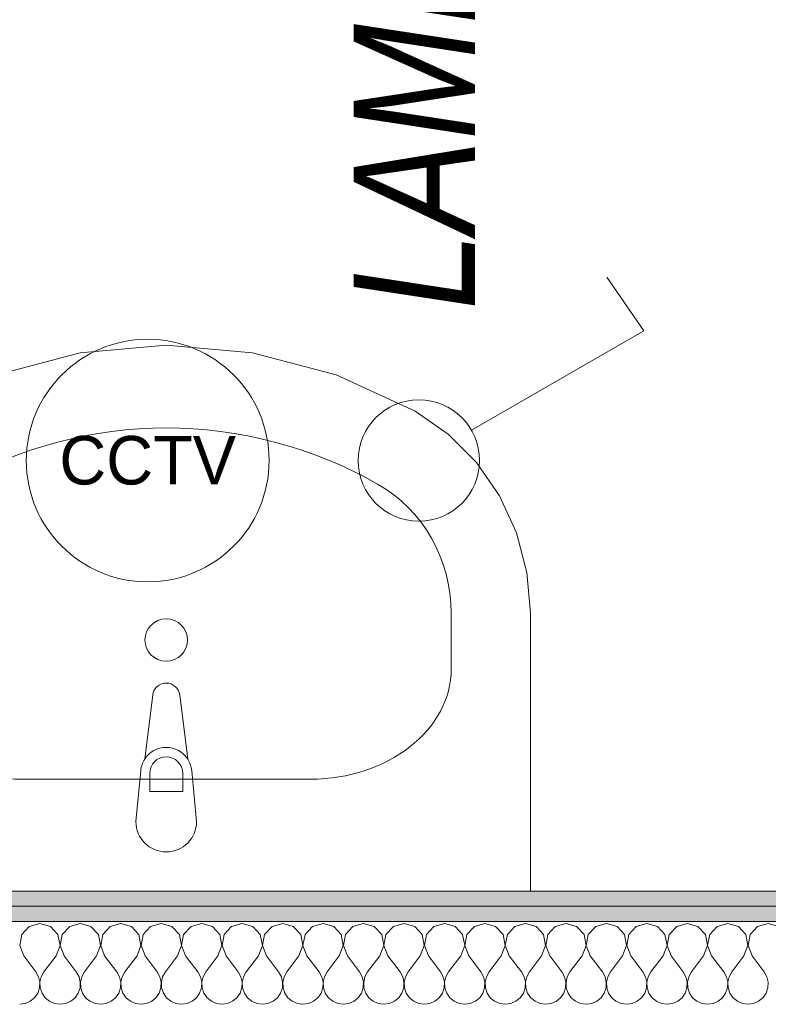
# Model space of a CAD drawing. Header units: millimetres. Extents: x 172139 to 266886, y 89525 to 138225.
# Tile 68 of 72: x 212700 to 213317, y 117113 to 117925. Entities that reach past the tile are written whole.
import ezdxf
from ezdxf.enums import TextEntityAlignment as Align

# ---------------------------------------------------------------- set-up
doc = ezdxf.new("R2010")
doc.units = ezdxf.units.MM
doc.header["$MEASUREMENT"] = 0
for name, color, linetype in [('PRZEBUDOWA_PRZEŁĄCZNIKI', 7, 'Continuous'), ('PRZEBUDOWA_PUNKTY_CAM', 7, 'Continuous'), ('PRZEBUDOWA_W_KAN', 7, 'Continuous'), ('ROZBUDOWA_NOWE_DZIAŁOWE', 7, 'Continuous')]:
    doc.layers.add(name, color=color, linetype=linetype)
for name, color, linetype, lineweight, true_color in [('PRZEBUDOWA_PRZEŁĄCZNIKI_Nr_pióra__48', 7, 'Continuous', 15, 0xa80f02), ('PRZEBUDOWA_PUNKTY_CAM_Nr_pióra__48', 7, 'Continuous', 15, 0xa80f02), ('PRZEBUDOWA_PUNKTY_CAM_Nr_pióra__8', 7, 'Continuous', 100, 0xa80f02), ('PRZEDBUOWA_PUNKTY_OŚW_Nr_pióra__8', 7, 'Continuous', 100, 0xa80f02), ('ROZBUDOWA_NOWE_DZIAŁOWE_Nr_pióra__24', 7, 'Continuous', 15, 0x029e21), ('ROZBUDOWA_NOWE_DZIAŁOWE_Nr_pióra__4', 7, 'Continuous', 13, 0x029e21), ('ROZBUDOWA_NOWE_DZIAŁOWE_Nr_pióra__67', 7, 'Continuous', 13, 0x6a6a6a)]:
    doc.layers.add(name, color=color, linetype=linetype, lineweight=lineweight, true_color=true_color)
doc.layers.add('PRZEBUDOWA_W_KAN_Nr_pióra__101', color=252, linetype='Continuous', lineweight=5)
doc.layers.add('ROZBUDOWA_NOWE_DZIAŁOWE_Nr_pióra__47', color=7, linetype='Continuous', lineweight=15)
doc.styles.add('GENERATED_STYLE_1', font='txt')
doc.styles.add('GENERATED_STYLE_3', font='txt')
pattern_1 = [(0, (0, 0), (0, 37.5), [0, -37.5])]

# ---------------------------------------------------------------- blocks, each defined once
blk = doc.blocks.new('*X457')
at = {"layer": 'ROZBUDOWA_NOWE_DZIAŁOWE_Nr_pióra__4', "linetype": 'Continuous'}
for p, q in [((212707.9, 117177.61), (212701.76, 117170.89)), ((212716.67, 117180.1), (212707.9, 117177.61)), ((212725.43, 117177.61), (212716.67, 117180.1)), ((212731.57, 117170.89), (212725.43, 117177.61)), ((212741.24, 117177.61), (212735.09, 117170.89)), ((212750, 117180.1), (212741.24, 117177.61)), ((212758.76, 117177.61), (212750, 117180.1)), ((212764.91, 117170.89), (212758.76, 117177.61)), ((212774.57, 117177.61), (212768.43, 117170.89)), ((212783.33, 117180.1), (212774.57, 117177.61)), ((212792.1, 117177.61), (212783.33, 117180.1)), ((212798.24, 117170.89), (212792.1, 117177.61)), ((212807.9, 117177.61), (212801.76, 117170.89)), ((212816.67, 117180.1), (212807.9, 117177.61)), ((212825.43, 117177.61), (212816.67, 117180.1)), ((212831.57, 117170.89), (212825.43, 117177.61)), ((212841.24, 117177.61), (212835.09, 117170.89)), ((212850, 117180.1), (212841.24, 117177.61)), ((212858.76, 117177.61), (212850, 117180.1)), ((212864.91, 117170.89), (212858.76, 117177.61)), ((212874.57, 117177.61), (212868.43, 117170.89)), ((212883.33, 117180.1), (212874.57, 117177.61)), ((212892.1, 117177.61), (212883.33, 117180.1)), ((212898.24, 117170.89), (212892.1, 117177.61)), ((212907.9, 117177.61), (212901.76, 117170.89)), ((212916.67, 117180.1), (212907.9, 117177.61)), ((212925.43, 117177.61), (212916.67, 117180.1)), ((212931.57, 117170.89), (212925.43, 117177.61)), ((212941.24, 117177.61), (212935.09, 117170.89)), ((212950, 117180.1), (212941.24, 117177.61)), ((212958.76, 117177.61), (212950, 117180.1)), ((212964.91, 117170.89), (212958.76, 117177.61)), ((212974.57, 117177.61), (212968.43, 117170.89)), ((212983.33, 117180.1), (212974.57, 117177.61)), ((212992.1, 117177.61), (212983.33, 117180.1)), ((212998.24, 117170.89), (212992.1, 117177.61)), ((213007.9, 117177.61), (213001.76, 117170.89)), ((213016.67, 117180.1), (213007.9, 117177.61)), ((213025.43, 117177.61), (213016.67, 117180.1)), ((213031.57, 117170.89), (213025.43, 117177.61)), ((213041.24, 117177.61), (213035.09, 117170.89)), ((213050, 117180.1), (213041.24, 117177.61)), ((213058.76, 117177.61), (213050, 117180.1)), ((213064.91, 117170.89), (213058.76, 117177.61)), ((213074.57, 117177.61), (213068.43, 117170.89)), ((213083.33, 117180.1), (213074.57, 117177.61)), ((213092.1, 117177.61), (213083.33, 117180.1)), ((213098.24, 117170.89), (213092.1, 117177.61)), ((213107.9, 117177.61), (213101.76, 117170.89)), ((213116.67, 117180.1), (213107.9, 117177.61)), ((213125.43, 117177.61), (213116.67, 117180.1)), ((213131.57, 117170.89), (213125.43, 117177.61)), ((213141.24, 117177.61), (213135.09, 117170.89)), ((213150, 117180.1), (213141.24, 117177.61)), ((213158.76, 117177.61), (213150, 117180.1)), ((213164.91, 117170.89), (213158.76, 117177.61)), ((213174.57, 117177.61), (213168.43, 117170.89)), ((213183.33, 117180.1), (213174.57, 117177.61)), ((213192.1, 117177.61), (213183.33, 117180.1)), ((213198.24, 117170.89), (213192.1, 117177.61)), ((213207.9, 117177.61), (213201.76, 117170.89)), ((213216.67, 117180.1), (213207.9, 117177.61)), ((213225.43, 117177.61), (213216.67, 117180.1)), ((213231.57, 117170.89), (213225.43, 117177.61)), ((213241.24, 117177.61), (213235.09, 117170.89)), ((213250, 117180.1), (213241.24, 117177.61)), ((213258.76, 117177.61), (213250, 117180.1)), ((213264.91, 117170.89), (213258.76, 117177.61)), ((213274.57, 117177.61), (213268.43, 117170.89)), ((213283.33, 117180.1), (213274.57, 117177.61)), ((213292.1, 117177.61), (213283.33, 117180.1)), ((213298.24, 117170.89), (213292.1, 117177.61)), ((213307.9, 117177.61), (213301.76, 117170.89)), ((213316.67, 117180.1), (213307.9, 117177.61)), ((213325.43, 117177.61), (213316.67, 117180.1)), ((212701.76, 117170.89), (212700.07, 117161.93)), ((212733.27, 117161.93), (212731.57, 117170.89)), ((212735.09, 117170.89), (212733.4, 117161.93)), ((212766.6, 117161.93), (212764.91, 117170.89)), ((212768.43, 117170.89), (212766.73, 117161.93)), ((212799.93, 117161.93), (212798.24, 117170.89)), ((212801.76, 117170.89), (212800.07, 117161.93)), ((212833.27, 117161.93), (212831.57, 117170.89)), ((212835.09, 117170.89), (212833.4, 117161.93)), ((212866.6, 117161.93), (212864.91, 117170.89)), ((212868.43, 117170.89), (212866.73, 117161.93)), ((212899.93, 117161.93), (212898.24, 117170.89)), ((212901.76, 117170.89), (212900.07, 117161.93)), ((212933.27, 117161.93), (212931.57, 117170.89)), ((212935.09, 117170.89), (212933.4, 117161.93)), ((212966.6, 117161.93), (212964.91, 117170.89)), ((212968.43, 117170.89), (212966.73, 117161.93)), ((212999.93, 117161.93), (212998.24, 117170.89)), ((213001.76, 117170.89), (213000.07, 117161.93)), ((213033.27, 117161.93), (213031.57, 117170.89)), ((213035.09, 117170.89), (213033.4, 117161.93)), ((213066.6, 117161.93), (213064.91, 117170.89)), ((213068.43, 117170.89), (213066.73, 117161.93)), ((213099.93, 117161.93), (213098.24, 117170.89)), ((213101.76, 117170.89), (213100.07, 117161.93)), ((213133.27, 117161.93), (213131.57, 117170.89)), ((213135.09, 117170.89), (213133.4, 117161.93)), ((213166.6, 117161.93), (213164.91, 117170.89)), ((213168.43, 117170.89), (213166.73, 117161.93)), ((213199.93, 117161.93), (213198.24, 117170.89)), ((213201.76, 117170.89), (213200.07, 117161.93)), ((213233.27, 117161.93), (213231.57, 117170.89)), ((213235.09, 117170.89), (213233.4, 117161.93)), ((213266.6, 117161.93), (213264.91, 117170.89)), ((213268.43, 117170.89), (213266.73, 117161.93)), ((213299.93, 117161.93), (213298.24, 117170.89)), ((213301.76, 117170.89), (213300.07, 117161.93)), ((212700.07, 117161.93), (212703.33, 117153.43)), ((212730, 117153.43), (212733.27, 117161.93)), ((212733.4, 117161.93), (212736.67, 117153.43)), ((212763.33, 117153.43), (212766.6, 117161.93)), ((212766.73, 117161.93), (212770, 117153.43)), ((212796.67, 117153.43), (212799.93, 117161.93)), ((212800.07, 117161.93), (212803.33, 117153.43)), ((212830, 117153.43), (212833.27, 117161.93)), ((212833.4, 117161.93), (212836.67, 117153.43)), ((212863.33, 117153.43), (212866.6, 117161.93)), ((212866.73, 117161.93), (212870, 117153.43)), ((212896.67, 117153.43), (212899.93, 117161.93)), ((212900.07, 117161.93), (212903.33, 117153.43)), ((212930, 117153.43), (212933.27, 117161.93)), ((212933.4, 117161.93), (212936.67, 117153.43)), ((212963.33, 117153.43), (212966.6, 117161.93)), ((212966.73, 117161.93), (212970, 117153.43)), ((212996.67, 117153.43), (212999.93, 117161.93)), ((213000.07, 117161.93), (213003.33, 117153.43)), ((213030, 117153.43), (213033.27, 117161.93)), ((213033.4, 117161.93), (213036.67, 117153.43)), ((213063.33, 117153.43), (213066.6, 117161.93)), ((213066.73, 117161.93), (213070, 117153.43)), ((213096.67, 117153.43), (213099.93, 117161.93)), ((213100.07, 117161.93), (213103.33, 117153.43)), ((213130, 117153.43), (213133.27, 117161.93)), ((213133.4, 117161.93), (213136.67, 117153.43)), ((213163.33, 117153.43), (213166.6, 117161.93)), ((213166.73, 117161.93), (213170, 117153.43)), ((213196.67, 117153.43), (213199.93, 117161.93)), ((213200.07, 117161.93), (213203.33, 117153.43)), ((213230, 117153.43), (213233.27, 117161.93)), ((213233.4, 117161.93), (213236.67, 117153.43)), ((213263.33, 117153.43), (213266.6, 117161.93)), ((213266.73, 117161.93), (213270, 117153.43)), ((213296.67, 117153.43), (213299.93, 117161.93)), ((213300.07, 117161.93), (213303.33, 117153.43)), ((212703.33, 117153.43), (212713.33, 117140.1)), ((212730, 117153.43), (212720, 117140.1)), ((212736.67, 117153.43), (212746.67, 117140.1)), ((212763.33, 117153.43), (212753.33, 117140.1)), ((212770, 117153.43), (212780, 117140.1)), ((212796.67, 117153.43), (212786.67, 117140.1)), ((212803.33, 117153.43), (212813.33, 117140.1)), ((212830, 117153.43), (212820, 117140.1)), ((212836.67, 117153.43), (212846.67, 117140.1)), ((212863.33, 117153.43), (212853.33, 117140.1)), ((212870, 117153.43), (212880, 117140.1)), ((212896.67, 117153.43), (212886.67, 117140.1)), ((212903.33, 117153.43), (212913.33, 117140.1)), ((212930, 117153.43), (212920, 117140.1)), ((212936.67, 117153.43), (212946.67, 117140.1)), ((212963.33, 117153.43), (212953.33, 117140.1)), ((212970, 117153.43), (212980, 117140.1)), ((212996.67, 117153.43), (212986.67, 117140.1)), ((213003.33, 117153.43), (213013.33, 117140.1)), ((213030, 117153.43), (213020, 117140.1)), ((213036.67, 117153.43), (213046.67, 117140.1)), ((213063.33, 117153.43), (213053.33, 117140.1)), ((213070, 117153.43), (213080, 117140.1)), ((213096.67, 117153.43), (213086.67, 117140.1)), ((213103.33, 117153.43), (213113.33, 117140.1)), ((213130, 117153.43), (213120, 117140.1)), ((213136.67, 117153.43), (213146.67, 117140.1)), ((213163.33, 117153.43), (213153.33, 117140.1)), ((213170, 117153.43), (213180, 117140.1)), ((213196.67, 117153.43), (213186.67, 117140.1)), ((213203.33, 117153.43), (213213.33, 117140.1)), ((213230, 117153.43), (213220, 117140.1)), ((213236.67, 117153.43), (213246.67, 117140.1)), ((213263.33, 117153.43), (213253.33, 117140.1)), ((213270, 117153.43), (213280, 117140.1)), ((213296.67, 117153.43), (213286.67, 117140.1)), ((213303.33, 117153.43), (213313.33, 117140.1)), ((212715.56, 117136.07), (212713.33, 117140.1)), ((212716.6, 117131.59), (212715.56, 117136.07)), ((212717.77, 117136.07), (212716.73, 117131.59)), ((212720, 117140.1), (212717.77, 117136.07)), ((212748.89, 117136.07), (212746.67, 117140.1)), ((212749.93, 117131.59), (212748.89, 117136.07)), ((212751.11, 117136.07), (212750.07, 117131.59)), ((212753.33, 117140.1), (212751.11, 117136.07)), ((212782.23, 117136.07), (212780, 117140.1)), ((212783.27, 117131.59), (212782.23, 117136.07)), ((212784.44, 117136.07), (212783.4, 117131.59)), ((212786.67, 117140.1), (212784.44, 117136.07)), ((212815.56, 117136.07), (212813.33, 117140.1)), ((212816.6, 117131.59), (212815.56, 117136.07)), ((212817.77, 117136.07), (212816.73, 117131.59)), ((212820, 117140.1), (212817.77, 117136.07)), ((212848.89, 117136.07), (212846.67, 117140.1)), ((212849.93, 117131.59), (212848.89, 117136.07)), ((212851.11, 117136.07), (212850.07, 117131.59)), ((212853.33, 117140.1), (212851.11, 117136.07)), ((212882.23, 117136.07), (212880, 117140.1)), ((212883.27, 117131.59), (212882.23, 117136.07)), ((212884.44, 117136.07), (212883.4, 117131.59)), ((212886.67, 117140.1), (212884.44, 117136.07)), ((212915.56, 117136.07), (212913.33, 117140.1)), ((212916.6, 117131.59), (212915.56, 117136.07)), ((212917.77, 117136.07), (212916.73, 117131.59)), ((212920, 117140.1), (212917.77, 117136.07)), ((212948.89, 117136.07), (212946.67, 117140.1)), ((212949.93, 117131.59), (212948.89, 117136.07)), ((212951.11, 117136.07), (212950.07, 117131.59)), ((212953.33, 117140.1), (212951.11, 117136.07)), ((212982.23, 117136.07), (212980, 117140.1)), ((212983.27, 117131.59), (212982.23, 117136.07)), ((212984.44, 117136.07), (212983.4, 117131.59)), ((212986.67, 117140.1), (212984.44, 117136.07)), ((213015.56, 117136.07), (213013.33, 117140.1)), ((213016.6, 117131.59), (213015.56, 117136.07)), ((213017.77, 117136.07), (213016.73, 117131.59)), ((213020, 117140.1), (213017.77, 117136.07)), ((213048.89, 117136.07), (213046.67, 117140.1)), ((213049.93, 117131.59), (213048.89, 117136.07)), ((213051.11, 117136.07), (213050.07, 117131.59)), ((213053.33, 117140.1), (213051.11, 117136.07)), ((213082.23, 117136.07), (213080, 117140.1)), ((213083.27, 117131.59), (213082.23, 117136.07)), ((213084.44, 117136.07), (213083.4, 117131.59)), ((213086.67, 117140.1), (213084.44, 117136.07)), ((213115.56, 117136.07), (213113.33, 117140.1)), ((213116.6, 117131.59), (213115.56, 117136.07)), ((213117.77, 117136.07), (213116.73, 117131.59)), ((213120, 117140.1), (213117.77, 117136.07)), ((213148.89, 117136.07), (213146.67, 117140.1)), ((213149.93, 117131.59), (213148.89, 117136.07)), ((213151.11, 117136.07), (213150.07, 117131.59)), ((213153.33, 117140.1), (213151.11, 117136.07)), ((213182.23, 117136.07), (213180, 117140.1)), ((213183.27, 117131.59), (213182.23, 117136.07)), ((213184.44, 117136.07), (213183.4, 117131.59)), ((213186.67, 117140.1), (213184.44, 117136.07)), ((213215.56, 117136.07), (213213.33, 117140.1)), ((213216.6, 117131.59), (213215.56, 117136.07)), ((213217.77, 117136.07), (213216.73, 117131.59)), ((213220, 117140.1), (213217.77, 117136.07)), ((213248.89, 117136.07), (213246.67, 117140.1)), ((213249.93, 117131.59), (213248.89, 117136.07)), ((213251.11, 117136.07), (213250.07, 117131.59)), ((213253.33, 117140.1), (213251.11, 117136.07)), ((213282.23, 117136.07), (213280, 117140.1)), ((213283.27, 117131.59), (213282.23, 117136.07)), ((213284.44, 117136.07), (213283.4, 117131.59)), ((213286.67, 117140.1), (213284.44, 117136.07)), ((213315.56, 117136.07), (213313.33, 117140.1)), ((213316.6, 117131.59), (213315.56, 117136.07)), ((212714.91, 117122.64), (212716.38, 117127)), ((212716.38, 117127), (212716.6, 117131.59)), ((212716.73, 117131.59), (212716.96, 117127)), ((212716.96, 117127), (212718.43, 117122.64)), ((212748.24, 117122.64), (212749.71, 117127)), ((212749.71, 117127), (212749.93, 117131.59)), ((212750.07, 117131.59), (212750.29, 117127)), ((212750.29, 117127), (212751.76, 117122.64)), ((212781.57, 117122.64), (212783.04, 117127)), ((212783.04, 117127), (212783.27, 117131.59)), ((212783.4, 117131.59), (212783.62, 117127)), ((212783.62, 117127), (212785.09, 117122.64)), ((212814.91, 117122.64), (212816.38, 117127)), ((212816.38, 117127), (212816.6, 117131.59)), ((212816.73, 117131.59), (212816.96, 117127)), ((212816.96, 117127), (212818.43, 117122.64)), ((212848.24, 117122.64), (212849.71, 117127)), ((212849.71, 117127), (212849.93, 117131.59)), ((212850.07, 117131.59), (212850.29, 117127)), ((212850.29, 117127), (212851.76, 117122.64)), ((212881.57, 117122.64), (212883.04, 117127)), ((212883.04, 117127), (212883.27, 117131.59)), ((212883.4, 117131.59), (212883.62, 117127)), ((212883.62, 117127), (212885.09, 117122.64)), ((212914.91, 117122.64), (212916.38, 117127)), ((212916.38, 117127), (212916.6, 117131.59)), ((212916.73, 117131.59), (212916.96, 117127)), ((212916.96, 117127), (212918.43, 117122.64)), ((212948.24, 117122.64), (212949.71, 117127)), ((212949.71, 117127), (212949.93, 117131.59)), ((212950.07, 117131.59), (212950.29, 117127)), ((212950.29, 117127), (212951.76, 117122.64)), ((212981.57, 117122.64), (212983.04, 117127)), ((212983.04, 117127), (212983.27, 117131.59)), ((212983.4, 117131.59), (212983.62, 117127)), ((212983.62, 117127), (212985.09, 117122.64)), ((213014.91, 117122.64), (213016.38, 117127)), ((213016.38, 117127), (213016.6, 117131.59)), ((213016.73, 117131.59), (213016.96, 117127)), ((213016.96, 117127), (213018.43, 117122.64)), ((213048.24, 117122.64), (213049.71, 117127)), ((213049.71, 117127), (213049.93, 117131.59)), ((213050.07, 117131.59), (213050.29, 117127)), ((213050.29, 117127), (213051.76, 117122.64)), ((213081.57, 117122.64), (213083.04, 117127)), ((213083.04, 117127), (213083.27, 117131.59)), ((213083.4, 117131.59), (213083.62, 117127)), ((213083.62, 117127), (213085.09, 117122.64)), ((213114.91, 117122.64), (213116.38, 117127)), ((213116.38, 117127), (213116.6, 117131.59)), ((213116.73, 117131.59), (213116.96, 117127)), ((213116.96, 117127), (213118.43, 117122.64)), ((213148.24, 117122.64), (213149.71, 117127)), ((213149.71, 117127), (213149.93, 117131.59)), ((213150.07, 117131.59), (213150.29, 117127)), ((213150.29, 117127), (213151.76, 117122.64)), ((213181.57, 117122.64), (213183.04, 117127)), ((213183.04, 117127), (213183.27, 117131.59)), ((213183.4, 117131.59), (213183.62, 117127)), ((213183.62, 117127), (213185.09, 117122.64)), ((213214.91, 117122.64), (213216.38, 117127)), ((213216.38, 117127), (213216.6, 117131.59)), ((213216.73, 117131.59), (213216.96, 117127)), ((213216.96, 117127), (213218.43, 117122.64)), ((213248.24, 117122.64), (213249.71, 117127)), ((213249.71, 117127), (213249.93, 117131.59)), ((213250.07, 117131.59), (213250.29, 117127)), ((213250.29, 117127), (213251.76, 117122.64)), ((213281.57, 117122.64), (213283.04, 117127)), ((213283.04, 117127), (213283.27, 117131.59)), ((213283.4, 117131.59), (213283.62, 117127)), ((213283.62, 117127), (213285.09, 117122.64)), ((213314.91, 117122.64), (213316.38, 117127)), ((213316.38, 117127), (213316.6, 117131.59)), ((212708.76, 117115.92), (212712.3, 117118.85)), ((212712.3, 117118.85), (212714.91, 117122.64)), ((212718.43, 117122.64), (212721.03, 117118.85)), ((212721.03, 117118.85), (212724.57, 117115.92)), ((212742.1, 117115.92), (212745.64, 117118.85)), ((212745.64, 117118.85), (212748.24, 117122.64)), ((212751.76, 117122.64), (212754.36, 117118.85)), ((212754.36, 117118.85), (212757.9, 117115.92)), ((212775.43, 117115.92), (212778.97, 117118.85)), ((212778.97, 117118.85), (212781.57, 117122.64)), ((212785.09, 117122.64), (212787.7, 117118.85)), ((212787.7, 117118.85), (212791.24, 117115.92)), ((212808.76, 117115.92), (212812.3, 117118.85)), ((212812.3, 117118.85), (212814.91, 117122.64)), ((212818.43, 117122.64), (212821.03, 117118.85)), ((212821.03, 117118.85), (212824.57, 117115.92)), ((212842.1, 117115.92), (212845.64, 117118.85)), ((212845.64, 117118.85), (212848.24, 117122.64)), ((212851.76, 117122.64), (212854.36, 117118.85)), ((212854.36, 117118.85), (212857.9, 117115.92)), ((212875.43, 117115.92), (212878.97, 117118.85)), ((212878.97, 117118.85), (212881.57, 117122.64)), ((212885.09, 117122.64), (212887.7, 117118.85)), ((212887.7, 117118.85), (212891.24, 117115.92)), ((212908.76, 117115.92), (212912.3, 117118.85)), ((212912.3, 117118.85), (212914.91, 117122.64)), ((212918.43, 117122.64), (212921.03, 117118.85)), ((212921.03, 117118.85), (212924.57, 117115.92)), ((212942.1, 117115.92), (212945.64, 117118.85)), ((212945.64, 117118.85), (212948.24, 117122.64)), ((212951.76, 117122.64), (212954.36, 117118.85)), ((212954.36, 117118.85), (212957.9, 117115.92)), ((212975.43, 117115.92), (212978.97, 117118.85)), ((212978.97, 117118.85), (212981.57, 117122.64)), ((212985.09, 117122.64), (212987.7, 117118.85)), ((212987.7, 117118.85), (212991.24, 117115.92)), ((213008.76, 117115.92), (213012.3, 117118.85)), ((213012.3, 117118.85), (213014.91, 117122.64)), ((213018.43, 117122.64), (213021.03, 117118.85)), ((213021.03, 117118.85), (213024.57, 117115.92)), ((213042.1, 117115.92), (213045.64, 117118.85)), ((213045.64, 117118.85), (213048.24, 117122.64)), ((213051.76, 117122.64), (213054.36, 117118.85)), ((213054.36, 117118.85), (213057.9, 117115.92)), ((213075.43, 117115.92), (213078.97, 117118.85)), ((213078.97, 117118.85), (213081.57, 117122.64)), ((213085.09, 117122.64), (213087.7, 117118.85)), ((213087.7, 117118.85), (213091.24, 117115.92)), ((213108.76, 117115.92), (213112.3, 117118.85)), ((213112.3, 117118.85), (213114.91, 117122.64)), ((213118.43, 117122.64), (213121.03, 117118.85)), ((213121.03, 117118.85), (213124.57, 117115.92)), ((213142.1, 117115.92), (213145.64, 117118.85)), ((213145.64, 117118.85), (213148.24, 117122.64)), ((213151.76, 117122.64), (213154.36, 117118.85)), ((213154.36, 117118.85), (213157.9, 117115.92)), ((213175.43, 117115.92), (213178.97, 117118.85)), ((213178.97, 117118.85), (213181.57, 117122.64)), ((213185.09, 117122.64), (213187.7, 117118.85)), ((213187.7, 117118.85), (213191.24, 117115.92)), ((213208.76, 117115.92), (213212.3, 117118.85)), ((213212.3, 117118.85), (213214.91, 117122.64)), ((213218.43, 117122.64), (213221.03, 117118.85)), ((213221.03, 117118.85), (213224.57, 117115.92)), ((213242.1, 117115.92), (213245.64, 117118.85)), ((213245.64, 117118.85), (213248.24, 117122.64)), ((213251.76, 117122.64), (213254.36, 117118.85)), ((213254.36, 117118.85), (213257.9, 117115.92)), ((213275.43, 117115.92), (213278.97, 117118.85)), ((213278.97, 117118.85), (213281.57, 117122.64)), ((213285.09, 117122.64), (213287.7, 117118.85)), ((213287.7, 117118.85), (213291.24, 117115.92)), ((213308.76, 117115.92), (213312.3, 117118.85)), ((213312.3, 117118.85), (213314.91, 117122.64)), ((212700, 117113.43), (212704.55, 117114.07)), ((212704.55, 117114.07), (212708.76, 117115.92)), ((212724.57, 117115.92), (212728.78, 117114.07)), ((212728.78, 117114.07), (212733.33, 117113.43)), ((212733.33, 117113.43), (212737.89, 117114.07)), ((212737.89, 117114.07), (212742.1, 117115.92)), ((212757.9, 117115.92), (212762.11, 117114.07)), ((212762.11, 117114.07), (212766.67, 117113.43)), ((212766.67, 117113.43), (212771.22, 117114.07)), ((212771.22, 117114.07), (212775.43, 117115.92)), ((212791.24, 117115.92), (212795.45, 117114.07)), ((212795.45, 117114.07), (212800, 117113.43)), ((212800, 117113.43), (212804.55, 117114.07)), ((212804.55, 117114.07), (212808.76, 117115.92)), ((212824.57, 117115.92), (212828.78, 117114.07)), ((212828.78, 117114.07), (212833.33, 117113.43)), ((212833.33, 117113.43), (212837.89, 117114.07)), ((212837.89, 117114.07), (212842.1, 117115.92)), ((212857.9, 117115.92), (212862.11, 117114.07)), ((212862.11, 117114.07), (212866.67, 117113.43)), ((212866.67, 117113.43), (212871.22, 117114.07)), ((212871.22, 117114.07), (212875.43, 117115.92)), ((212891.24, 117115.92), (212895.45, 117114.07)), ((212895.45, 117114.07), (212900, 117113.43)), ((212900, 117113.43), (212904.55, 117114.07)), ((212904.55, 117114.07), (212908.76, 117115.92)), ((212924.57, 117115.92), (212928.78, 117114.07)), ((212928.78, 117114.07), (212933.33, 117113.43)), ((212933.33, 117113.43), (212937.89, 117114.07)), ((212937.89, 117114.07), (212942.1, 117115.92)), ((212957.9, 117115.92), (212962.11, 117114.07)), ((212962.11, 117114.07), (212966.67, 117113.43)), ((212966.67, 117113.43), (212971.22, 117114.07)), ((212971.22, 117114.07), (212975.43, 117115.92)), ((212991.24, 117115.92), (212995.45, 117114.07)), ((212995.45, 117114.07), (213000, 117113.43)), ((213000, 117113.43), (213004.55, 117114.07)), ((213004.55, 117114.07), (213008.76, 117115.92)), ((213024.57, 117115.92), (213028.78, 117114.07)), ((213028.78, 117114.07), (213033.33, 117113.43)), ((213033.33, 117113.43), (213037.89, 117114.07)), ((213037.89, 117114.07), (213042.1, 117115.92)), ((213057.9, 117115.92), (213062.11, 117114.07)), ((213062.11, 117114.07), (213066.67, 117113.43)), ((213066.67, 117113.43), (213071.22, 117114.07)), ((213071.22, 117114.07), (213075.43, 117115.92)), ((213091.24, 117115.92), (213095.45, 117114.07)), ((213095.45, 117114.07), (213100, 117113.43)), ((213100, 117113.43), (213104.55, 117114.07)), ((213104.55, 117114.07), (213108.76, 117115.92)), ((213124.57, 117115.92), (213128.78, 117114.07)), ((213128.78, 117114.07), (213133.33, 117113.43)), ((213133.33, 117113.43), (213137.89, 117114.07)), ((213137.89, 117114.07), (213142.1, 117115.92)), ((213157.9, 117115.92), (213162.11, 117114.07)), ((213162.11, 117114.07), (213166.67, 117113.43)), ((213166.67, 117113.43), (213171.22, 117114.07)), ((213171.22, 117114.07), (213175.43, 117115.92)), ((213191.24, 117115.92), (213195.45, 117114.07)), ((213195.45, 117114.07), (213200, 117113.43)), ((213200, 117113.43), (213204.55, 117114.07)), ((213204.55, 117114.07), (213208.76, 117115.92)), ((213224.57, 117115.92), (213228.78, 117114.07)), ((213228.78, 117114.07), (213233.33, 117113.43)), ((213233.33, 117113.43), (213237.89, 117114.07)), ((213237.89, 117114.07), (213242.1, 117115.92)), ((213257.9, 117115.92), (213262.11, 117114.07)), ((213262.11, 117114.07), (213266.67, 117113.43)), ((213266.67, 117113.43), (213271.22, 117114.07)), ((213271.22, 117114.07), (213275.43, 117115.92)), ((213291.24, 117115.92), (213295.45, 117114.07)), ((213295.45, 117114.07), (213300, 117113.43)), ((213300, 117113.43), (213304.55, 117114.07)), ((213304.55, 117114.07), (213308.76, 117115.92))]:
    blk.add_line(p, q, dxfattribs=at)
blk = doc.blocks.new('Ściana_124', base_point=(212316.49, 117206.76))
at = {"layer": 'ROZBUDOWA_NOWE_DZIAŁOWE_Nr_pióra__24', "linetype": 'Continuous'}
h = blk.add_hatch(dxfattribs=at)
h.set_pattern_fill('Gips', color=256, style=0, pattern_type=2)
h.set_pattern_definition(pattern_1)
h.paths.add_polyline_path([(216210.84, 117206.76), (212316.49, 117206.76), (212316.49, 117194.26), (216210.84, 117194.26)])
h = blk.add_hatch(dxfattribs=at)
h.set_pattern_fill('Gips', color=256, style=0, pattern_type=2)
h.set_pattern_definition(pattern_1)
h.paths.add_polyline_path([(216210.84, 117194.26), (212316.49, 117194.26), (212316.49, 117181.76), (216210.84, 117181.76)])
at = {"layer": 'ROZBUDOWA_NOWE_DZIAŁOWE_Nr_pióra__47', "linetype": 'Continuous', "flags": 128}
blk.add_lwpolyline([(216210.84, 117206.76), (212316.49, 117206.76)], dxfattribs=at)
at = {"layer": 'ROZBUDOWA_NOWE_DZIAŁOWE_Nr_pióra__67', "linetype": 'Continuous'}
for p, q in [((216210.84, 117194.26), (212316.49, 117194.26)), ((216210.84, 117181.76), (212316.49, 117181.76))]:
    blk.add_line(p, q, dxfattribs=at)
at = {"layer": 'ROZBUDOWA_NOWE_DZIAŁOWE'}
blk.add_blockref('*X457', (0, 0), dxfattribs=at)
blk = doc.blocks.new('Sygnał termostatu 19')
at = {"layer": 'PRZEBUDOWA_PUNKTY_CAM_Nr_pióra__48', "linetype": 'Continuous'}
blk.add_circle((0, 0), 100, dxfattribs=at)
at = {"layer": 'PRZEBUDOWA_PUNKTY_CAM_Nr_pióra__8', "style": 'GENERATED_STYLE_1'}
blk.add_attdef('txt', text='', height=40, rotation=270, dxfattribs=at).set_placement((0, 0.23), align=Align.MIDDLE_CENTER)
blk = doc.blocks.new('Włącznik 1-biegunowy 19')
at = {"layer": 'PRZEBUDOWA_PRZEŁĄCZNIKI_Nr_pióra__48', "linetype": 'Continuous'}
for p, q in [((25, 43.3), (107, 185.33)), ((107, 185.33), (151.08, 154.88))]:
    blk.add_line(p, q, dxfattribs=at)
blk.add_circle((0, 0), 50, dxfattribs=at)
blk = doc.blocks.new('Umywalka 19_2')
at = {"layer": 'PRZEBUDOWA_W_KAN_Nr_pióra__101', "linetype": 'Continuous'}
for p, q in [((-300, 0), (-300, -229.09)), ((300, 0), (-300, 0)), ((300, -229.09), (300, 0)), ((-25, -57.32), (-21, -99.27)), ((21, -99.27), (25, -57.32)), ((-13.6, -97.1), (-13.6, -82.23)), ((-13.6, -82.23), (13.6, -82.23)), ((13.6, -82.23), (13.6, -97.1)), ((118.83, -92.32), (-118.83, -92.32)), ((-17.73, -108.78), (-11.1, -161.72)), ((11.1, -161.72), (17.73, -108.78)), ((-234.78, -183.27), (-234.78, -229.09)), ((234.78, -183.27), (234.78, -229.09)), ((-300, -229.09), (-297.11, -262.81)), ((297.11, -262.81), (300, -229.09)), ((-297.11, -262.81), (-288.51, -295.46)), ((288.51, -295.46), (297.11, -262.81)), ((-288.51, -295.46), (-274.5, -325.98)), ((274.5, -325.98), (288.51, -295.46)), ((-274.5, -325.98), (-255.51, -353.41)), ((255.51, -353.41), (274.5, -325.98)), ((-255.51, -353.41), (-232.15, -376.86)), ((232.15, -376.86), (255.51, -353.41)), ((-232.15, -376.86), (-205.17, -395.59)), ((205.17, -395.59), (232.15, -376.86)), ((-205.17, -395.59), (-139.98, -425.53)), ((139.98, -425.53), (205.17, -395.59)), ((-139.98, -425.53), (-70.96, -443.83)), ((70.96, -443.83), (139.98, -425.53)), ((-70.96, -443.83), (0, -449.99)), ((0, -449.99), (70.96, -443.83))]:
    blk.add_line(p, q, dxfattribs=at)
blk.add_circle((0, -207), 17.5, dxfattribs=at)
for centre, radius, start, end in [((0, -57.32), 25, 0, 180), ((0, -97.1), 13.6, 180, 0), ((0, -97.37), 21.09, 185.16961, 212.77103), ((0, -97.37), 21.09, 327.22897, 354.83039), ((0, -97.37), 21.09, 212.77103, 327.22897), ((0, -160.33), 11.19, 187.13892, 352.86108)]:
    blk.add_arc(centre, radius, start, end, dxfattribs=at)
for centre, major_axis, ratio, start_param, end_param in [((-118.7, -183.27), (-116.07, 0), 0.783646, 4.712389, 6.283185), ((118.7, -183.27), (-116.07, 0), 0.783646, 3.141593, 4.712389), ((-118.85, -229.09), (0, -121.2), 0.956522, 4.712389, 5.78621), ((118.85, -229.09), (0, -121.2), 0.956522, 0.496975, 1.570796), ((0, 0), (0, -381.82), 0.956522, 5.78621, 6.78016)]:
    blk.add_ellipse(centre, major_axis=major_axis, ratio=ratio, start_param=start_param, end_param=end_param, dxfattribs=at)

msp = doc.modelspace()

# ---------------------------------------------------------------- block references
at = {"layer": 'PRZEBUDOWA_PRZEŁĄCZNIKI', "color": 104, "linetype": 'Continuous', "lineweight": 13, "true_color": 0x029e21, "xscale": -1, "zscale": 1000, "rotation": 270}
msp.add_blockref('Włącznik 1-biegunowy 19', (213028.84, 117561.76), dxfattribs=at)
at = {"layer": 'PRZEBUDOWA_PUNKTY_CAM', "color": 104, "linetype": 'Continuous', "lineweight": 13, "true_color": 0x029e21}
ref = msp.add_blockref('Sygnał termostatu 19', (212805.45, 117561.76), dxfattribs=dict(at, xscale=-1, zscale=1000, rotation=270))
ref.add_attrib('txt', 'CCTV', dxfattribs={"layer": 'PRZEBUDOWA_PUNKTY_CAM_Nr_pióra__8', "color": 14, "true_color": 0xa80f02, "height": 40, "style": 'GENERATED_STYLE_1'}).set_placement((212805.45, 117562), align=Align.MIDDLE_CENTER)
at = {"layer": 'PRZEBUDOWA_W_KAN', "color": 104, "linetype": 'Continuous', "lineweight": 13, "true_color": 0x029e21, "zscale": 1000, "rotation": 180}
msp.add_blockref('Umywalka 19_2', (212820.73, 117206.76), dxfattribs=at)
at = {"layer": 'ROZBUDOWA_NOWE_DZIAŁOWE'}
msp.add_blockref('Ściana_124', (212316.49, 117206.76), dxfattribs=at)

# ---------------------------------------------------------------- texts
at = {"layer": 'PRZEDBUOWA_PUNKTY_OŚW_Nr_pióra__8', "linetype": 'Continuous', "insert": (212975.12, 117686.1), "char_height": 100, "attachment_point": 1, "rotation": 90, "style": 'GENERATED_STYLE_3'}
msp.add_mtext('\\A1;{\\fArial Narrow|b0|i1|c238|p34;LAMPA DEZYNFEKCJA}', dxfattribs=at)

doc.saveas('drawing.dxf')
